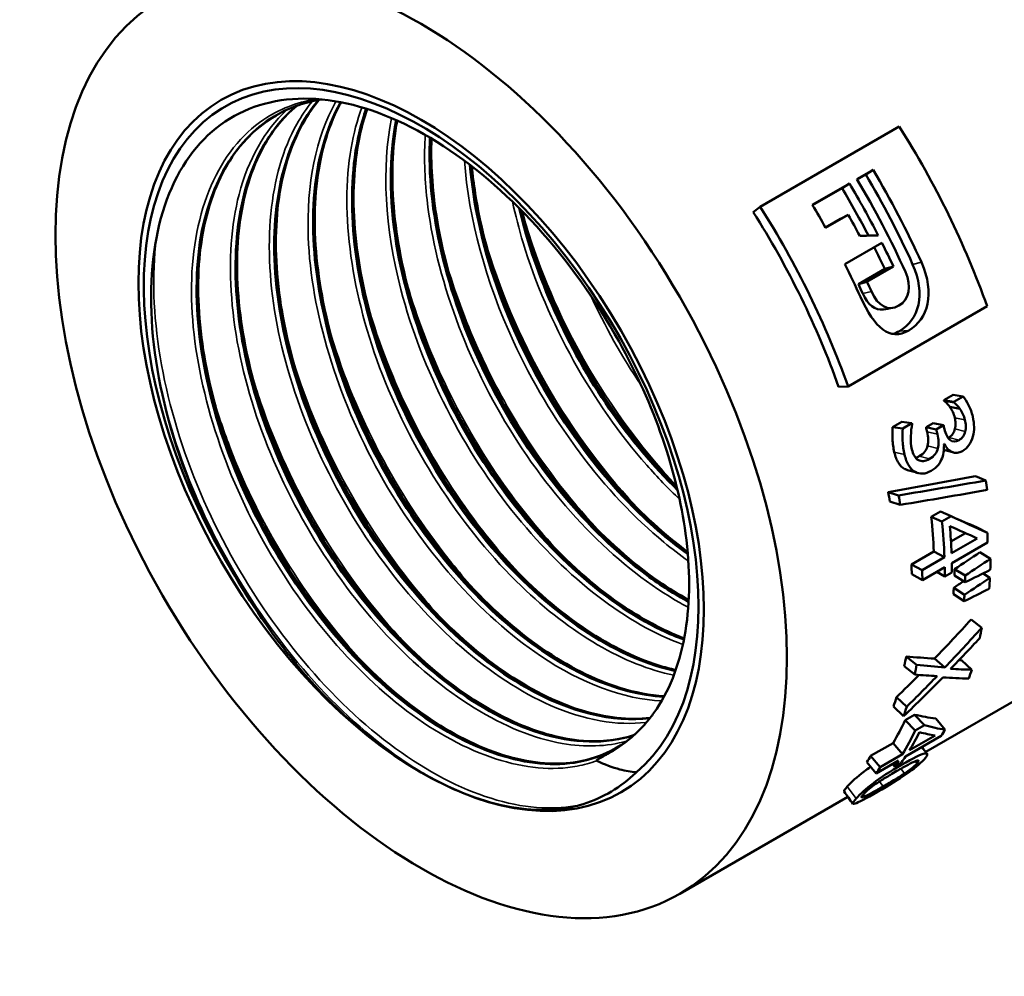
# Model space of a CAD drawing. Header units: millimetres. Extents: x -134 to 755, y -69 to 356.
# Tile 9 of 20: x 132 to 164, y 114 to 146. Entities that reach past the tile are written whole.
import ezdxf

# ---------------------------------------------------------------- set-up
doc = ezdxf.new("R2010")
doc.units = ezdxf.units.MM
doc.layers.add('Видимые тонкие (ГОСТ)', color=7, linetype='Continuous', lineweight=35)
doc.layers.add('Видимый контур (ГОСТ)', color=7, linetype='Continuous', lineweight=50)

msp = doc.modelspace()

# ---------------------------------------------------------------- linework, layer by layer
at = {"layer": 'Видимые тонкие (ГОСТ)'}
for p, q in [((161.4049, 137.551), (161.6939, 137.6193)), ((159.7546, 136.5835), (160.0438, 136.6515)), ((160.9691, 135.3449), (161.2772, 135.3671)), ((162.7976, 132.4797), (163.1356, 132.4045)), ((161.8855, 132.0061), (162.2232, 131.9322)), ((162.8054, 132.1084), (163.1456, 132.0235)), ((161.9009, 131.5488), (162.2412, 131.4629)), ((162.6019, 131.8294), (162.9429, 131.7403)), ((160.7982, 131.3405), (161.1361, 131.2656)), ((161.6226, 131.2046), (161.9639, 131.1139)), ((161.1425, 130.7819), (161.4846, 130.6874)), ((161.4863, 121.1171), (161.5433, 121.0395)), ((160.9972, 121.0561), (161.0415, 120.9998)), ((161.0185, 120.8717), (161.1335, 120.71)), ((159.2458, 120.2801), (159.5383, 119.8819)), ((160.3102, 120.4479), (160.4276, 120.2815)), ((159.7718, 120.0136), (159.8172, 119.9496))]:
    msp.add_line(p, q, dxfattribs=at)
for points, knots in [([(141.659, 143.0145), (141.0342, 142.9066), (140.4585, 142.6822), (139.9527, 142.3415), (138.4656, 141.34), (137.5982, 139.3392), (137.563, 136.8526), (137.5292, 134.4681), (138.258, 131.6603), (139.562, 129.0989), (140.8603, 126.5484), (142.717, 124.2642), (144.6765, 122.7853), (146.637, 121.3058), (148.683, 120.645), (150.3133, 120.9544), (150.5369, 120.9969), (150.7528, 121.0568), (150.9601, 121.134)], [69.6860571, 69.6860571, 69.6860571, 69.6860571, 69.9417482, 69.9417482, 69.9417482, 70.6933777, 70.6933777, 70.6933777, 71.4141234, 71.4141234, 71.4141234, 72.1317796, 72.1317796, 72.1317796, 72.8497884, 72.8497884, 72.8497884, 72.9482661, 72.9482661, 72.9482661, 72.9482661]), ([(141.5617, 142.9433), (141.3717, 142.7141), (141.199, 142.4622), (141.0453, 142.1886), (140.1244, 140.5492), (139.8925, 138.1443), (140.3937, 135.5442), (140.8947, 132.9454), (142.1231, 130.1739), (143.7727, 127.8873), (145.4215, 125.6019), (147.4764, 123.8204), (149.4335, 122.9628), (150.5521, 122.4726), (151.6332, 122.2865), (152.592, 122.4001)], [57.5550458, 57.5550458, 57.5550458, 57.5550458, 57.675056, 57.675056, 57.675056, 58.3941694, 58.3941694, 58.3941694, 59.112904, 59.112904, 59.112904, 59.8312786, 59.8312786, 59.8312786, 60.2418814, 60.2418814, 60.2418814, 60.2418814]), ([(142.3399, 142.9381), (141.6805, 141.7606), (141.3566, 140.2042), (141.4232, 138.4486), (141.5164, 135.9896), (142.3744, 133.1613), (143.7773, 130.6421), (145.1793, 128.1247), (147.1125, 125.9381), (149.0974, 124.6043), (150.4707, 123.6814), (151.8602, 123.1723), (153.1, 123.1124)], [51.3901598, 51.3901598, 51.3901598, 51.3901598, 51.9062117, 51.9062117, 51.9062117, 52.629048, 52.629048, 52.629048, 53.3513505, 53.3513505, 53.3513505, 53.8511138, 53.8511138, 53.8511138, 53.8511138]), ([(140.7087, 142.6533), (139.9803, 141.9742), (139.4379, 141.0244), (139.1362, 139.8648), (138.6075, 137.8333), (138.8214, 135.1753), (139.7146, 132.5241), (140.6068, 129.8761), (142.1682, 127.2576), (144.0122, 125.2911), (145.8541, 123.3267), (147.9614, 122.0295), (149.8171, 121.7038), (150.5799, 121.57), (151.2973, 121.6007), (151.9423, 121.7847)], [63.7531532, 63.7531532, 63.7531532, 63.7531532, 64.1643846, 64.1643846, 64.1643846, 64.8848324, 64.8848324, 64.8848324, 65.6044199, 65.6044199, 65.6044199, 66.3232234, 66.3232234, 66.3232234, 66.6187013, 66.6187013, 66.6187013, 66.6187013]), ([(143.1935, 142.7399), (143.0405, 142.3225), (142.9216, 141.8724), (142.8396, 141.3937), (142.4706, 139.2401), (142.851, 136.5257), (143.8778, 133.8938), (144.9043, 131.2626), (146.5678, 128.7363), (148.4582, 126.9131), (150.0953, 125.3341), (151.89, 124.294), (153.5082, 123.9601)], [45.2347939, 45.2347939, 45.2347939, 45.2347939, 45.3944701, 45.3944701, 45.3944701, 46.1128162, 46.1128162, 46.1128162, 46.8309902, 46.8309902, 46.8309902, 47.4529279, 47.4529279, 47.4529279, 47.4529279]), ([(144.174, 142.3875), (143.8477, 140.7458), (143.9523, 138.7614), (144.4851, 136.7156), (145.1722, 134.0773), (146.5652, 131.3594), (148.3173, 129.2088), (149.9853, 127.1613), (151.9646, 125.6448), (153.8102, 124.978)], [39.0827367, 39.0827367, 39.0827367, 39.0827367, 39.6409379, 39.6409379, 39.6409379, 40.3608311, 40.3608311, 40.3608311, 41.046206, 41.046206, 41.046206, 41.046206]), ([(145.2921, 141.8286), (145.2483, 141.1493), (145.2669, 140.4306), (145.3504, 139.6859), (145.6356, 137.1449), (146.6743, 134.3243), (148.2036, 131.8989), (149.7324, 129.4744), (151.7374, 127.4661), (153.7225, 126.3522), (153.8103, 126.303), (153.898, 126.2555), (153.9857, 126.2097)], [32.9400611, 32.9400611, 32.9400611, 32.9400611, 33.1516537, 33.1516537, 33.1516537, 33.8736543, 33.8736543, 33.8736543, 34.5954012, 34.5954012, 34.5954012, 34.6273308, 34.6273308, 34.6273308, 34.6273308]), ([(146.5867, 140.9814), (146.727, 139.0771), (147.2901, 136.9837), (148.2075, 134.9971), (149.4144, 132.3835), (151.223, 129.9778), (153.1817, 128.358), (153.4486, 128.1373), (153.718, 127.9314), (153.9884, 127.7409)], [26.8154527, 26.8154527, 26.8154527, 26.8154527, 27.3659208, 27.3659208, 27.3659208, 28.09013, 28.09013, 28.09013, 28.1888054, 28.1888054, 28.1888054, 28.1888054]), ([(148.1752, 139.6276), (148.2722, 139.1756), (148.3901, 138.7192), (148.5287, 138.2615), (149.3288, 135.6202), (150.8121, 132.9598), (152.6121, 130.9101), (152.9649, 130.5083), (153.3293, 130.1307), (153.7014, 129.7797)], [20.72853804, 20.72853804, 20.72853804, 20.72853804, 20.85294724, 20.85294724, 20.85294724, 21.57093774, 21.57093774, 21.57093774, 21.71167787, 21.71167787, 21.71167787, 21.71167787]), ([(148.5488, 139.1134), (148.973, 137.6329), (149.5855, 136.1371), (150.3551, 134.7239), (151.2613, 133.06), (152.3807, 131.5186), (153.6016, 130.2261)], [14.54289855, 14.54289855, 14.54289855, 14.54289855, 14.91053824, 14.91053824, 14.91053824, 15.34340332, 15.34340332, 15.34340332, 15.34340332]), ([(136.4228, 138.5321), (136.4055, 138.4113), (136.3903, 138.2891), (136.3772, 138.1653), (136.121, 135.7529), (136.6597, 132.8036), (137.8577, 129.9919), (139.0507, 127.1921), (140.8874, 124.5507), (142.9363, 122.6664), (144.9869, 120.7805), (147.2335, 119.6675), (149.1497, 119.5766), (149.5823, 119.556), (149.9984, 119.5857), (150.3924, 119.6653)], [70.554047, 70.554047, 70.554047, 70.554047, 70.5901676, 70.5901676, 70.5901676, 71.2944657, 71.2944657, 71.2944657, 71.9957831, 71.9957831, 71.9957831, 72.6976757, 72.6976757, 72.6976757, 72.8561524, 72.8561524, 72.8561524, 72.8561524]), ([(147.2643, 138.3722), (147.7285, 136.755), (148.4176, 135.1193), (149.288, 133.5931), (150.186, 132.0185), (151.2725, 130.5676), (152.4481, 129.3482)], [20.82608386, 20.82608386, 20.82608386, 20.82608386, 21.22768274, 21.22768274, 21.22768274, 21.64198416, 21.64198416, 21.64198416, 21.64198416]), ([(145.9796, 137.6311), (146.5312, 135.7149), (147.4001, 133.7726), (148.5042, 132.0165), (149.293, 130.7618), (150.1984, 129.607), (151.1638, 128.6076)], [27.10926917, 27.10926917, 27.10926917, 27.10926917, 27.58516388, 27.58516388, 27.58516388, 27.92516947, 27.92516947, 27.92516947, 27.92516947]), ([(144.6933, 136.8898), (145.3322, 134.6731), (146.4013, 132.4219), (147.7559, 130.4623), (148.4086, 129.5181), (149.1255, 128.6445), (149.8791, 127.8658)], [33.39245447, 33.39245447, 33.39245447, 33.39245447, 33.94306079, 33.94306079, 33.94306079, 34.20835478, 34.20835478, 34.20835478, 34.20835478]), ([(143.4079, 136.1483), (144.1102, 133.7095), (145.3393, 131.2303), (146.8869, 129.1407), (147.4237, 128.4159), (147.9975, 127.7397), (148.5945, 127.1235)], [39.67563978, 39.67563978, 39.67563978, 39.67563978, 40.28142184, 40.28142184, 40.28142184, 40.49154009, 40.49154009, 40.49154009, 40.49154009]), ([(142.123, 135.4068), (142.8693, 132.8111), (144.2178, 130.1712), (145.9048, 128.0012), (146.3528, 127.425), (146.8237, 126.8831), (147.31, 126.3812)], [45.95882509, 45.95882509, 45.95882509, 45.95882509, 46.6035467, 46.6035467, 46.6035467, 46.77472539, 46.77472539, 46.77472539, 46.77472539]), ([(140.8385, 134.6652), (140.865, 134.5724), (140.8923, 134.4796), (140.9204, 134.3868), (141.7804, 131.5406), (143.3658, 128.6697), (145.2978, 126.4334), (145.5356, 126.1581), (145.7784, 125.8926), (146.0253, 125.6378)], [52.2420104, 52.2420104, 52.2420104, 52.2420104, 52.26504367, 52.26504367, 52.26504367, 52.97100115, 52.97100115, 52.97100115, 53.0579107, 53.0579107, 53.0579107, 53.0579107]), ([(139.5551, 133.9235), (139.6435, 133.6133), (139.7404, 133.3024), (139.8459, 132.9915), (140.8067, 130.1596), (142.4655, 127.3583), (144.4305, 125.2244), (144.5332, 125.1129), (144.6368, 125.0032), (144.741, 124.8954)], [58.5251957, 58.5251957, 58.5251957, 58.5251957, 58.60226339, 58.60226339, 58.60226339, 59.30439161, 59.30439161, 59.30439161, 59.34109601, 59.34109601, 59.34109601, 59.34109601]), ([(138.2723, 133.1817), (138.4285, 132.6325), (138.6113, 132.0812), (138.8198, 131.5324), (139.8584, 128.7998), (141.5286, 126.1528), (143.4569, 124.1538)], [64.80838101, 64.80838101, 64.80838101, 64.80838101, 64.94483042, 64.94483042, 64.94483042, 65.62428131, 65.62428131, 65.62428131, 65.62428131]), ([(136.6575, 133.0054), (136.9731, 131.7452), (137.4282, 130.4642), (138.0084, 129.222), (139.3124, 126.4299), (141.2375, 123.856), (143.3313, 122.0842), (144.1638, 121.3797), (145.0207, 120.7992), (145.8684, 120.3645)], [71.0403136, 71.0403136, 71.0403136, 71.0403136, 71.3524583, 71.3524583, 71.3524583, 72.0541059, 72.0541059, 72.0541059, 72.333073, 72.333073, 72.333073, 72.333073])]:
    msp.add_open_spline(points, degree=3, knots=knots, dxfattribs=at)
msp.add_open_spline([(150.7514, 136.5443), (151.2268, 135.5039), (151.7929, 134.4919), (152.4307, 133.5508)], degree=3, dxfattribs=at)
at = {"layer": 'Видимый контур (ГОСТ)'}
for p, q in [((156.3658, 139.4561), (160.962, 142.1097)), ((159.5634, 140.3703), (160.0964, 140.678)), ((159.8528, 140.5228), (160.0964, 140.678)), ((159.8528, 140.5228), (159.5698, 140.3594)), ((158.0887, 139.5189), (159.314, 140.2263)), ((159.0704, 140.0711), (158.0952, 139.5081)), ((159.0704, 140.0711), (159.314, 140.2263)), ((156.1342, 139.2813), (156.3658, 139.4561)), ((158.5216, 138.7698), (159.0198, 139.0574)), ((159.2759, 139.191), (158.5276, 138.759)), ((159.0198, 139.0574), (159.2759, 139.191)), ((159.1643, 137.5566), (160.3896, 138.264)), ((159.6113, 136.8966), (160.4844, 137.4007)), ((160.7693, 137.4778), (159.8962, 136.9737)), ((160.4844, 137.4007), (160.7693, 137.4778)), ((159.6113, 136.8966), (159.8962, 136.9737)), ((163.8689, 136.1637), (159.2727, 133.51)), ((158.9585, 133.5042), (159.2727, 133.51)), ((162.439, 133.0603), (162.7446, 133.2368)), ((162.7446, 133.2368), (163.0776, 133.1817)), ((162.772, 133.0053), (163.0776, 133.1817)), ((161.838, 121.4259), (181.9888, 133.06)), ((162.439, 133.0603), (162.772, 133.0053)), ((162.4449, 133.038), (162.778, 132.9822)), ((162.6349, 132.8348), (162.9701, 132.7711)), ((160.7439, 132.1694), (161.0496, 132.3459)), ((160.7439, 132.1694), (161.0763, 132.1166)), ((161.0496, 132.3459), (161.382, 132.2931)), ((161.0763, 132.1166), (161.382, 132.2931)), ((161.8487, 132.162), (162.088, 132.3001)), ((162.088, 132.3001), (162.4245, 132.2308)), ((162.1853, 132.0927), (162.4245, 132.2308)), ((161.8487, 132.162), (162.1853, 132.0927)), ((162.4616, 131.6158), (162.4407, 131.6037)), ((163.479, 130.541), (163.8281, 130.4041)), ((160.598, 130.016), (160.9424, 129.9096)), ((160.651, 129.7098), (160.9969, 129.5945)), ((162.0232, 129.1959), (162.3271, 129.3714)), ((162.3271, 129.3714), (162.6778, 129.2206)), ((162.0232, 129.1959), (162.3739, 129.0451)), ((162.3739, 129.0451), (162.6778, 129.2206)), ((162.6726, 128.3801), (163.1563, 128.6593)), ((163.5218, 128.8556), (163.8749, 128.6709)), ((163.5337, 128.4892), (162.6919, 128.0031)), ((163.8848, 128.3499), (162.7024, 127.6673)), ((161.3659, 127.6257), (162.1065, 128.0532)), ((162.1065, 128.0532), (162.4596, 127.869)), ((163.6298, 128.0271), (163.9833, 127.8166)), ((161.3659, 127.6257), (161.7191, 127.4415)), ((161.7191, 127.4415), (162.4596, 127.869)), ((161.3761, 127.2993), (161.7295, 127.1056)), ((162.4701, 127.5331), (161.7295, 127.1056)), ((162.2048, 127.38), (162.474, 127.2258)), ((162.7063, 127.3599), (162.474, 127.2258)), ((162.7903, 127.4711), (163.1438, 127.2585)), ((163.7349, 127.3289), (163.9619, 127.1818)), ((162.7848, 127.2545), (163.1382, 127.0356)), ((162.7527, 126.6451), (163.105, 126.4083)), ((162.7667, 126.8562), (163.1195, 126.6256)), ((163.3405, 125.8056), (163.6883, 125.5318)), ((161.1889, 124.583), (161.5369, 124.3098)), ((162.1277, 124.5117), (162.4715, 124.2182)), ((163.021, 124.4576), (163.3595, 124.1443)), ((161.1303, 124.2663), (161.4766, 123.9839)), ((160.8713, 123.2313), (161.21, 122.9186)), ((160.7728, 122.9265), (161.1086, 122.6049)), ((161.1633, 122.4803), (161.4672, 122.6558)), ((161.1633, 122.4803), (161.4888, 122.1332)), ((161.4672, 122.6558), (161.7927, 122.3086)), ((162.1671, 122.5276), (162.4806, 122.158)), ((161.4888, 122.1332), (161.7927, 122.3086)), ((162.3517, 121.9542), (161.1693, 121.2715)), ((162.1458, 121.9709), (161.304, 121.4848)), ((160.0174, 121.2926), (160.758, 121.7201)), ((160.758, 121.7201), (161.0717, 121.3507)), ((160.0174, 121.2926), (160.3311, 120.9232)), ((160.937, 121.1374), (160.1964, 120.7099)), ((160.3311, 120.9232), (161.0717, 121.3507)), ((159.8866, 121.0853), (160.1964, 120.7099)), ((160.7435, 121.0258), (160.8073, 120.9464)), ((161.0396, 121.0805), (160.8073, 120.9464)), ((153.7045, 116.73), (159.2649, 119.9403))]:
    msp.add_line(p, q, dxfattribs=at)
for major_axis in [(-8.55, 14.809), (-6.61, 11.4489), (-6.61, 11.4489)]:
    msp.add_ellipse((145.1545, 131.5391), major_axis=major_axis, ratio=0.5773503, dxfattribs=at)
for centre, major_axis, start_param, end_param in [((145.1545, 131.5391), (-6.4839, 11.2304), 3.2445502, 7.9039079), ((152.8096, 135.9587), (8.8, -15.242), 1.2618031, 1.64192), ((151.521, 135.2147), (8.8, -15.242), 1.3992719, 1.5960062), ((150.988, 134.907), (-8.8, 15.242), 4.5401121, 4.7375989), ((151.521, 135.2147), (-8.55, 14.809), 4.5408646, 4.7375989), ((150.7386, 134.763), (-8.55, 14.809), 4.6323417, 4.7375989), ((150.7386, 134.763), (8.8, -15.242), 1.4842274, 1.5960062), ((148.2134, 133.3051), (-8.8, 15.242), 4.4033957, 4.7835127), ((149.5134, 134.0556), (-8.8, 15.242), 4.6877338, 4.7375989), ((148.2134, 133.3051), (-8.55, 14.809), 4.4033957, 4.7835127), ((150.2616, 134.4876), (-8.8, 15.242), 4.6425581, 4.6877338), ((150.7386, 134.763), (-8.55, 14.809), 4.5604244, 4.6073089), ((150.7386, 134.763), (8.8, -15.242), 1.4188317, 1.468712), ((149.5134, 134.0556), (-8.8, 15.242), 4.541916, 4.6103047), ((149.8655, 134.2589), (-8.55, 14.809), 4.5401121, 4.5604244), ((149.8655, 134.2589), (8.8, -15.242), 1.3985194, 1.4188317), ((151.0507, 134.9432), (-8.55, 14.809), 4.2682802, 4.2697247), ((151.0507, 134.9432), (-8.8, 15.242), 4.2682802, 4.2697247), ((149.6814, 134.1526), (8.8, -15.242), 1.1313098, 1.1330432), ((150.5774, 134.6699), (8.8, -15.242), 1.0886984, 1.0966429), ((150.3381, 134.5318), (-8.55, 14.809), 4.2281244, 4.2382356), ((150.3381, 134.5318), (-8.8, 15.242), 4.2281244, 4.2382356), ((151.5398, 135.2256), (8.8, -15.242), 0.9237418, 0.944253), ((148.8204, 133.6555), (-8.55, 14.809), 4.1351016, 4.1553239), ((148.8204, 133.6555), (-8.8, 15.242), 4.1351016, 4.1553239), ((150.029, 134.3533), (-8.55, 14.809), 3.9752005, 4.0539233), ((150.029, 134.3533), (-8.8, 15.242), 3.9752005, 4.0539233), ((150.2613, 134.4874), (-8.8, 15.242), 3.9752005, 4.0351454), ((151.4437, 135.1701), (8.8, -15.242), 0.810641, 0.8325967), ((149.2884, 133.9258), (-8.55, 14.809), 3.9522337, 3.9752005), ((150.2613, 134.4874), (8.8, -15.242), 0.7894076, 0.810641), ((151.5398, 135.2256), (8.8, -15.242), 0.7436184, 0.769763), ((149.2884, 133.9258), (-8.8, 15.242), 3.9522337, 3.9752005), ((150.029, 134.3533), (-8.8, 15.242), 3.9310002, 3.9522337), ((150.7014, 134.7415), (-8.55, 14.809), 3.8904111, 3.9061556), ((150.7014, 134.7415), (-8.8, 15.242), 3.8904111, 3.9061556), ((151.5398, 135.2256), (8.8, -15.242), 0.6985514, 0.724696), ((150.7014, 134.7415), (-8.55, 14.809), 3.8453441, 3.8610887), ((150.7014, 134.7415), (-8.8, 15.242), 3.8453441, 3.8610887), ((151.4437, 135.1701), (8.8, -15.242), 0.5785173, 0.605673), ((149.2884, 133.9258), (-8.55, 14.809), 3.7234322, 3.748999), ((149.2884, 133.9258), (-8.8, 15.242), 3.7234322, 3.748999), ((151.4437, 135.1701), (8.8, -15.242), 0.4671499, 0.4927167), ((149.2884, 133.9258), (-8.55, 14.809), 3.6087426, 3.6358983), ((145.6007, 131.7967), (5.9374, -10.2839), 0.2201602, 0.2789074), ((149.2884, 133.9258), (-8.8, 15.242), 3.6087426, 3.6358983), ((150.029, 134.3533), (8.55, -14.809), 0.3060933, 0.384816), ((150.029, 134.3533), (8.8, -15.242), 0.3060933, 0.384816), ((151.4437, 135.1701), (8.8, -15.242), 0.2831265, 0.3050822), ((150.2613, 134.4874), (8.8, -15.242), 0.3060933, 0.3660381), ((149.2884, 133.9258), (8.55, -14.809), 0.2831265, 0.3060933), ((150.029, 134.3533), (8.8, -15.242), 0.261893, 0.2831265), ((150.2613, 134.4874), (8.8, -15.242), 0.261893, 0.2831265), ((149.2884, 133.9258), (8.8, -15.242), 0.2831265, 0.3060933)]:
    msp.add_ellipse(centre, major_axis=major_axis, ratio=0.5773503, start_param=start_param, end_param=end_param, dxfattribs=at)
for points, knots in [([(153.8981, 128.6475), (153.7617, 129.6672), (153.5038, 130.7303), (152.7601, 132.8807), (152.2769, 133.9562), (150.9293, 136.3772), (150.0045, 137.6697), (147.941, 139.9377), (146.8205, 140.8886), (144.5259, 142.3156), (143.3736, 142.7741), (141.1867, 143.1279), (140.1742, 143.0153), (138.423, 142.2221), (137.7036, 141.5448), (136.6558, 139.7032), (136.3407, 138.553), (136.1619, 135.9216), (136.3034, 134.4634), (137.0305, 131.4245), (137.6124, 129.8725), (138.574, 127.9937), (138.783, 127.6131), (139.0023, 127.2398)], [-5.1390074, -5.1390074, -5.1390074, -5.1390074, -4.784116, -4.784116, -4.4269626, -4.4269626, -3.9507662, -3.9507662, -3.4706462, -3.4706462, -2.9866032, -2.9866032, -2.4986379, -2.4986379, -2.006751, -2.006751, -1.5109431, -1.5109431, -1.0112148, -1.0112148, -0.5075669, -0.5075669, -0.3771141, -0.3771141, -0.3771141, -0.3771141]), ([(141.7605, 142.9851), (141.7374, 142.9579), (141.7146, 142.9303), (141.6921, 142.9024), (140.5728, 141.5174), (140.0999, 139.3043), (140.3752, 136.7896), (140.6505, 134.2762), (141.6704, 131.4834), (143.1777, 129.0766), (144.6842, 126.671), (146.664, 124.6718), (148.6291, 123.5529), (150.0715, 122.7316), (151.4965, 122.3897), (152.7156, 122.5463)], [57.5457726, 57.5457726, 57.5457726, 57.5457726, 57.5602906, 57.5602906, 57.5602906, 58.2810217, 58.2810217, 58.2810217, 59.0013612, 59.0013612, 59.0013612, 59.7213281, 59.7213281, 59.7213281, 60.2497792, 60.2497792, 60.2497792, 60.2497792]), ([(152.7213, 122.5495), (151.2993, 122.369), (149.5943, 122.8787), (147.9148, 124.0115), (145.9533, 125.3345), (144.044, 127.4962), (142.6573, 129.984), (141.2707, 132.4716), (140.4192, 135.2639), (140.3189, 137.6972), (140.2287, 139.8851), (140.7469, 141.7658), (141.7684, 142.9857)], [-53.9655377, -53.9655377, -53.9655377, -53.9655377, -53.349448, -53.349448, -53.349448, -52.6299345, -52.6299345, -52.6299345, -51.910505, -51.910505, -51.910505, -51.2635938, -51.2635938, -51.2635938, -51.2635938]), ([(141.7765, 142.9879), (141.5431, 142.7082), (141.3353, 142.3936), (140.7732, 141.304), (140.5174, 140.3974), (140.3071, 138.4157), (140.3447, 137.3195), (140.6977, 135.0659), (141.0168, 133.8807), (141.8923, 131.5648), (142.4601, 130.4052), (143.769, 128.256), (144.5265, 127.2398), (146.1309, 125.4764), (146.9978, 124.7073), (148.7256, 123.5087), (149.608, 123.0638), (151.2496, 122.5521), (152.0303, 122.4687), (152.7275, 122.555)], [0.216991, 0.216991, 0.216991, 0.216991, 0.3956525, 0.3956525, 0.7805345, 0.7805345, 1.1587599, 1.1587599, 1.5362234, 1.5362234, 1.9145101, 1.9145101, 2.2932752, 2.2932752, 2.6719059, 2.6719059, 3.0497929, 3.0497929, 3.4169349, 3.4169349, 3.4169349, 3.4169349]), ([(141.8737, 143.0036), (141.6383, 142.9682), (141.4107, 142.916), (140.9708, 142.7774), (140.7575, 142.6906), (140.5536, 142.5873)], [3.42274172, 3.42274172, 3.42274172, 3.42274172, 3.53889382, 3.53889382, 3.65671919, 3.65671919, 3.65671919, 3.65671919]), ([(142.5057, 142.9108), (142.4838, 142.8708), (142.4623, 142.8304), (142.0574, 142.0454), (141.8015, 141.1389), (141.5912, 139.1572), (141.6289, 138.0609), (141.9819, 135.8073), (142.301, 134.6221), (143.1765, 132.3062), (143.7443, 131.1467), (145.0531, 128.9975), (145.8107, 127.9812), (147.4151, 126.2179), (148.282, 125.4487), (150.0098, 124.2501), (150.8922, 123.8052), (152.2299, 123.3882), (152.7241, 123.2966), (153.1937, 123.2709)], [0.3745412, 0.3745412, 0.3745412, 0.3745412, 0.3956525, 0.3956525, 0.7805345, 0.7805345, 1.1587599, 1.1587599, 1.5362234, 1.5362234, 1.9145101, 1.9145101, 2.2932752, 2.2932752, 2.6719059, 2.6719059, 3.0497929, 3.0497929, 3.2790481, 3.2790481, 3.2790481, 3.2790481]), ([(140.5539, 142.5869), (139.1278, 141.8597), (138.1555, 140.3194), (137.8429, 138.281), (137.5082, 136.0981), (137.9327, 133.363), (139.0011, 130.7345), (140.0638, 128.1201), (141.7534, 125.634), (143.6508, 123.8687), (145.5557, 122.0964), (147.6528, 121.0662), (149.4209, 121.0214), (150.2965, 120.9992), (151.0899, 121.2148), (151.7536, 121.6462)], [69.8678584, 69.8678584, 69.8678584, 69.8678584, 70.5446881, 70.5446881, 70.5446881, 71.2694491, 71.2694491, 71.2694491, 71.9903147, 71.9903147, 71.9903147, 72.7140281, 72.7140281, 72.7140281, 73.0724394, 73.0724394, 73.0724394, 73.0724394]), ([(152.1884, 121.9823), (151.0552, 121.6112), (149.6764, 121.7387), (148.2357, 122.3741), (146.288, 123.2332), (144.2445, 125.0135), (142.6089, 127.2933), (140.9735, 129.5728), (139.7605, 132.332), (139.2738, 134.9136), (138.7871, 137.495), (139.0311, 139.8765), (139.9589, 141.4921), (140.2529, 142.0041), (140.6149, 142.4378), (141.0329, 142.787)], [-60.3618893, -60.3618893, -60.3618893, -60.3618893, -59.8290477, -59.8290477, -59.8290477, -59.1087244, -59.1087244, -59.1087244, -58.3884958, -58.3884958, -58.3884958, -57.6683607, -57.6683607, -57.6683607, -57.4401223, -57.4401223, -57.4401223, -57.4401223]), ([(141.0276, 142.7831), (140.4249, 142.2782), (139.9376, 141.5987), (139.5983, 140.7691), (138.854, 138.9497), (138.8268, 136.424), (139.5114, 133.7964), (140.1952, 131.1722), (141.5824, 128.4692), (143.3264, 126.3332), (145.0683, 124.1997), (147.1504, 122.6503), (149.0591, 122.0514), (150.1979, 121.6941), (151.269, 121.6768), (152.1818, 121.9801)], [63.722319, 63.722319, 63.722319, 63.722319, 64.0517051, 64.0517051, 64.0517051, 64.7740841, 64.7740841, 64.7740841, 65.4955539, 65.4955539, 65.4955539, 66.2161916, 66.2161916, 66.2161916, 66.6461361, 66.6461361, 66.6461361, 66.6461361]), ([(141.0334, 142.7937), (140.5724, 142.4025), (140.1791, 141.9002), (139.489, 140.5626), (139.2332, 139.656), (139.0229, 137.6743), (139.0605, 136.578), (139.4136, 134.3245), (139.7326, 133.1393), (140.6081, 130.8233), (141.1759, 129.6638), (142.4848, 127.5146), (143.2423, 126.4984), (144.8468, 124.735), (145.7136, 123.9658), (147.4414, 122.7672), (148.3238, 122.3223), (149.9875, 121.8037), (150.7889, 121.7229), (151.7401, 121.8541), (151.9714, 121.9074), (152.1927, 121.9801)], [0.088729, 0.088729, 0.088729, 0.088729, 0.3956525, 0.3956525, 0.7805345, 0.7805345, 1.1587599, 1.1587599, 1.5362234, 1.5362234, 1.9145101, 1.9145101, 2.2932752, 2.2932752, 2.6719059, 2.6719059, 3.0497929, 3.0497929, 3.4269866, 3.4269866, 3.554091, 3.554091, 3.554091, 3.554091]), ([(153.1857, 123.2561), (153.1669, 123.257), (153.148, 123.2579), (153.1292, 123.259), (151.2956, 123.3619), (149.1311, 124.504), (147.1998, 126.4017), (145.2987, 128.2698), (143.6418, 130.8518), (142.6516, 133.5159), (141.6685, 136.1607), (141.3514, 138.8626), (141.7898, 140.9689), (141.9404, 141.6927), (142.1798, 142.3439), (142.4966, 142.9081)], [-47.5677272, -47.5677272, -47.5677272, -47.5677272, -47.5600782, -47.5600782, -47.5600782, -46.8173674, -46.8173674, -46.8173674, -46.0862615, -46.0862615, -46.0862615, -45.3604635, -45.3604635, -45.3604635, -45.1110876, -45.1110876, -45.1110876, -45.1110876]), ([(142.4905, 142.9088), (142.0027, 142.0361), (141.6982, 140.957), (141.6092, 139.7359), (141.4418, 137.4379), (142.0388, 134.6575), (143.2429, 132.0644), (144.4461, 129.4734), (146.2443, 127.0923), (148.1885, 125.4928), (149.8679, 124.1112), (151.643, 123.3232), (153.1814, 123.2505)], [51.393046, 51.393046, 51.393046, 51.393046, 51.778024, 51.778024, 51.778024, 52.5025867, 52.5025867, 52.5025867, 53.2266013, 53.2266013, 53.2266013, 53.8520019, 53.8520019, 53.8520019, 53.8520019]), ([(143.3383, 142.6979), (143.31, 142.6185), (143.2829, 142.5378), (143.2571, 142.4559), (142.647, 140.5171), (142.7643, 137.9254), (143.5691, 135.2969), (144.3736, 132.6691), (145.8579, 130.0273), (147.6533, 127.9994), (149.4483, 125.972), (151.5384, 124.5758), (153.4096, 124.1392), (153.4608, 124.1273), (153.5118, 124.1161), (153.5626, 124.1056)], [45.2404701, 45.2404701, 45.2404701, 45.2404701, 45.2708688, 45.2708688, 45.2708688, 45.9907033, 45.9907033, 45.9907033, 46.710362, 46.710362, 46.710362, 47.4298498, 47.4298498, 47.4298498, 47.4495281, 47.4495281, 47.4495281, 47.4495281]), ([(153.5645, 124.1177), (153.1685, 124.199), (152.762, 124.3224), (152.3493, 124.4883), (150.4023, 125.2712), (148.3342, 126.9945), (146.6593, 129.2467), (144.985, 131.498), (143.719, 134.258), (143.1805, 136.8636), (142.7296, 139.0455), (142.7925, 141.103), (143.3485, 142.6942)], [-41.1651964, -41.1651964, -41.1651964, -41.1651964, -41.0117585, -41.0117585, -41.0117585, -40.2879409, -40.2879409, -40.2879409, -39.5643862, -39.5643862, -39.5643862, -38.9585114, -38.9585114, -38.9585114, -38.9585114]), ([(143.3688, 142.6884), (143.1801, 142.1375), (143.0484, 141.5287), (142.8754, 139.8986), (142.9131, 138.8023), (143.2661, 136.5487), (143.5852, 135.3636), (144.4607, 133.0476), (145.0285, 131.8881), (146.3373, 129.7389), (147.0949, 128.7226), (148.6993, 126.9593), (149.5661, 126.1901), (151.2939, 124.9915), (152.1764, 124.5466), (153.1991, 124.2278), (153.3876, 124.1779), (153.5738, 124.1373)], [0.5310461, 0.5310461, 0.5310461, 0.5310461, 0.7805345, 0.7805345, 1.1587599, 1.1587599, 1.5362234, 1.5362234, 1.9145101, 1.9145101, 2.2932752, 2.2932752, 2.6719059, 2.6719059, 3.0497929, 3.0497929, 3.1360632, 3.1360632, 3.1360632, 3.1360632]), ([(151.5856, 121.5489), (150.74, 121.0661), (149.7052, 120.9111), (148.5719, 121.1205), (146.7199, 121.4626), (144.6214, 122.7746), (142.7946, 124.7469), (140.9681, 126.7189), (139.4296, 129.3338), (138.5621, 131.9678), (137.6947, 134.6014), (137.5062, 137.2311), (138.0538, 139.2297), (138.46, 140.7122), (139.2688, 141.8379), (140.3592, 142.4767)], [-66.7577967, -66.7577967, -66.7577967, -66.7577967, -66.3164154, -66.3164154, -66.3164154, -65.5951861, -65.5951861, -65.5951861, -64.8740623, -64.8740623, -64.8740623, -64.1530428, -64.1530428, -64.1530428, -63.6182287, -63.6182287, -63.6182287, -63.6182287]), ([(140.1655, 142.3632), (139.5229, 141.9439), (138.9834, 141.3304), (138.2049, 139.8212), (137.949, 138.9146), (137.7387, 136.9329), (137.7764, 135.8366), (138.1294, 133.583), (138.4485, 132.3979), (139.324, 130.0819), (139.8918, 128.9224), (141.2006, 126.7732), (141.9582, 125.757), (143.5626, 123.9936), (144.4294, 123.2244), (146.1572, 122.0258), (147.0397, 121.5809), (148.7034, 121.0623), (149.5047, 120.9814), (150.6472, 121.1391), (151.0509, 121.2638), (151.4181, 121.4498)], [0, 0, 0, 0, 0.3956525, 0.3956525, 0.7805345, 0.7805345, 1.1587599, 1.1587599, 1.5362234, 1.5362234, 1.9145101, 1.9145101, 2.2932752, 2.2932752, 2.6719059, 2.6719059, 3.0497929, 3.0497929, 3.4269866, 3.4269866, 3.6554937, 3.6554937, 3.6554937, 3.6554937]), ([(144.3274, 142.3194), (144.0943, 141.1042), (144.0928, 139.7069), (144.3349, 138.2329), (144.7567, 135.6654), (145.9137, 132.8876), (147.515, 130.5631), (149.1157, 128.2393), (151.1458, 126.3887), (153.1037, 125.451), (153.3518, 125.3321), (153.5986, 125.2281), (153.8429, 125.1388)], [39.0911394, 39.0911394, 39.0911394, 39.0911394, 39.5052993, 39.5052993, 39.5052993, 40.2267103, 40.2267103, 40.2267103, 40.9479074, 40.9479074, 40.9479074, 41.0393251, 41.0393251, 41.0393251, 41.0393251]), ([(153.8441, 125.154), (153.176, 125.3994), (152.4911, 125.7519), (151.81, 126.2071), (149.8421, 127.5222), (147.9229, 129.6836), (146.5278, 132.1762), (145.133, 134.668), (144.2747, 137.469), (144.1719, 139.9101), (144.1358, 140.7656), (144.1927, 141.5742), (144.3363, 142.315)], [-34.7549034, -34.7549034, -34.7549034, -34.7549034, -34.5051078, -34.5051078, -34.5051078, -33.7834782, -33.7834782, -33.7834782, -33.0620672, -33.0620672, -33.0620672, -32.8092407, -32.8092407, -32.8092407, -32.8092407]), ([(144.3622, 142.3054), (144.3215, 142.0833), (144.2886, 141.8553), (144.1596, 140.64), (144.1973, 139.5437), (144.5503, 137.2901), (144.8694, 136.105), (145.7449, 133.789), (146.3127, 132.6295), (147.6215, 130.4803), (148.379, 129.4641), (149.9835, 127.7007), (150.8503, 126.9315), (152.4271, 125.8377), (153.1524, 125.4484), (153.852, 125.1816)], [0.6907805, 0.6907805, 0.6907805, 0.6907805, 0.7805345, 0.7805345, 1.1587599, 1.1587599, 1.5362234, 1.5362234, 1.9145101, 1.9145101, 2.2932752, 2.2932752, 2.6719059, 2.6719059, 2.9836802, 2.9836802, 2.9836802, 2.9836802]), ([(153.9976, 126.4103), (153.1407, 126.87), (152.2759, 127.4903), (151.4461, 128.2519), (149.5463, 129.9954), (147.8464, 132.4641), (146.7669, 135.0712), (145.8248, 137.3465), (145.3627, 139.7103), (145.4604, 141.7316)], [-28.3323214, -28.3323214, -28.3323214, -28.3323214, -28.0179087, -28.0179087, -28.0179087, -27.2980742, -27.2980742, -27.2980742, -26.6698266, -26.6698266, -26.6698266, -26.6698266]), ([(145.4483, 141.7384), (145.4399, 141.5804), (145.435, 141.4202), (145.4336, 141.2581), (145.4129, 138.8749), (146.1549, 136.0741), (147.4677, 133.5288), (148.78, 130.9843), (150.6504, 128.7173), (152.6134, 127.2709), (153.0726, 126.9325), (153.5359, 126.6397), (153.9967, 126.3944)], [32.9515975, 32.9515975, 32.9515975, 32.9515975, 33.0008366, 33.0008366, 33.0008366, 33.7243913, 33.7243913, 33.7243913, 34.4476882, 34.4476882, 34.4476882, 34.6168879, 34.6168879, 34.6168879, 34.6168879]), ([(145.5001, 141.7076), (145.4667, 140.9032), (145.5198, 140.0399), (145.8344, 138.0316), (146.1535, 136.8464), (147.029, 134.5304), (147.5968, 133.3709), (148.9057, 131.2217), (149.6632, 130.2055), (151.2676, 128.4421), (152.1345, 127.6729), (153.3315, 126.8426), (153.6666, 126.6349), (154.0006, 126.4518)], [0.8627676, 0.8627676, 0.8627676, 0.8627676, 1.1587599, 1.1587599, 1.5362234, 1.5362234, 1.9145101, 1.9145101, 2.2932752, 2.2932752, 2.6719059, 2.6719059, 2.8173722, 2.8173722, 2.8173722, 2.8173722]), ([(146.7683, 140.8452), (146.8756, 139.5645), (147.1698, 138.2037), (147.6416, 136.8488), (148.5643, 134.1993), (150.1568, 131.5967), (152.0184, 129.6692), (152.6479, 129.0175), (153.3061, 128.4449), (153.9727, 127.9629)], [26.83137, 26.83137, 26.83137, 26.83137, 27.202516, 27.202516, 27.202516, 27.928314, 27.928314, 27.928314, 28.1737244, 28.1737244, 28.1737244, 28.1737244]), ([(153.972, 127.9805), (152.9451, 128.7282), (151.9381, 129.6894), (151.0253, 130.8109), (149.2762, 132.9599), (147.8888, 135.6788), (147.2127, 138.3129), (146.9922, 139.1722), (146.848, 140.0199), (146.7802, 140.835)], [-21.8888975, -21.8888975, -21.8888975, -21.8888975, -21.5107535, -21.5107535, -21.5107535, -20.7861908, -20.7861908, -20.7861908, -20.5498497, -20.5498497, -20.5498497, -20.5498497]), ([(146.8304, 140.7953), (146.8577, 140.4997), (146.895, 140.2003), (147.1186, 138.773), (147.4377, 137.5878), (148.3132, 135.2719), (148.881, 134.1123), (150.1898, 131.9631), (150.9474, 130.9469), (152.4535, 129.2916), (153.2071, 128.6046), (153.9654, 128.0426)], [1.0576036, 1.0576036, 1.0576036, 1.0576036, 1.1587599, 1.1587599, 1.5362234, 1.5362234, 1.9145101, 1.9145101, 2.2932752, 2.2932752, 2.6254925, 2.6254925, 2.6254925, 2.6254925]), ([(148.3973, 139.409), (148.93, 137.1449), (149.986, 134.7901), (151.3749, 132.7765), (152.0627, 131.7795), (152.8294, 130.8699), (153.6355, 130.0823)], [20.75299195, 20.75299195, 20.75299195, 20.75299195, 21.37827249, 21.37827249, 21.37827249, 21.68788161, 21.68788161, 21.68788161, 21.68788161]), ([(153.6302, 130.1064), (152.604, 131.1145), (151.642, 132.3205), (150.8241, 133.6457), (149.7141, 135.4442), (148.8772, 137.4506), (148.4171, 139.391)], [-15.40242791, -15.40242791, -15.40242791, -15.40242791, -15.00775581, -15.00775581, -15.00775581, -14.47209126, -14.47209126, -14.47209126, -14.47209126]), ([(148.4943, 139.3098), (148.6678, 138.6002), (148.8913, 137.881), (149.5974, 136.0133), (150.1652, 134.8538), (151.474, 132.7046), (152.2316, 131.6883), (153.2201, 130.6019), (153.4097, 130.4034), (153.6019, 130.2116)], [1.3050274, 1.3050274, 1.3050274, 1.3050274, 1.5362234, 1.5362234, 1.9145101, 1.9145101, 2.2932752, 2.2932752, 2.3811396, 2.3811396, 2.3811396, 2.3811396]), ([(163.0776, 133.1817), (163.1331, 133.1183), (163.1928, 133.0235), (163.2552, 132.8976), (163.3176, 132.7718), (163.3631, 132.6455), (163.3922, 132.5189)], [0, 0, 0, 0, 1, 1, 1, 2, 2, 2, 2]), ([(162.6349, 132.8348), (162.6003, 132.8829), (162.5668, 132.9229), (162.5346, 132.9548), (162.5024, 132.9867), (162.4724, 133.0144), (162.4449, 133.038)], [0, 0, 0, 0, 1, 1, 1, 2, 2, 2, 2]), ([(162.7976, 132.4797), (162.7822, 132.5464), (162.7602, 132.6091), (162.7315, 132.6679), (162.7028, 132.7266), (162.6706, 132.7822), (162.6349, 132.8348)], [0, 0, 0, 0, 1, 1, 1, 2, 2, 2, 2]), ([(162.9701, 132.7711), (162.9351, 132.821), (162.9012, 132.8625), (162.8686, 132.8957), (162.8361, 132.9288), (162.8059, 132.9577), (162.778, 132.9822)], [0, 0, 0, 0, 1, 1, 1, 2, 2, 2, 2]), ([(163.1356, 132.4045), (163.1197, 132.4731), (163.0972, 132.5378), (163.0681, 132.5985), (163.039, 132.6591), (163.0063, 132.7167), (162.9701, 132.7711)], [0, 0, 0, 0, 1, 1, 1, 2, 2, 2, 2]), ([(163.3922, 132.5189), (163.4215, 132.3908), (163.4361, 132.2736), (163.4367, 132.1672), (163.4372, 132.0608), (163.4242, 131.9569), (163.3979, 131.8554)], [0, 0, 0, 0, 1, 1, 1, 2, 2, 2, 2]), ([(160.7982, 131.3405), (160.7663, 131.4784), (160.7464, 131.6227), (160.7388, 131.7733), (160.7311, 131.9239), (160.7324, 132.056), (160.7439, 132.1694)], [0, 0, 0, 0, 1, 1, 1, 2, 2, 2, 2]), ([(161.3893, 132.2654), (161.3662, 132.16), (161.3518, 132.0279), (161.3448, 131.8695), (161.3377, 131.7112), (161.3497, 131.5655), (161.3805, 131.4327)], [0, 0, 0, 0, 1, 1, 1, 2, 2, 2, 2]), ([(162.8054, 132.1084), (162.82, 132.1683), (162.8261, 132.2292), (162.8235, 132.2912), (162.8209, 132.3531), (162.8123, 132.4159), (162.7976, 132.4797)], [0, 0, 0, 0, 1, 1, 1, 2, 2, 2, 2]), ([(163.1456, 132.0235), (163.1599, 132.0847), (163.1656, 132.1471), (163.1627, 132.2107), (163.1597, 132.2743), (163.1507, 132.3389), (163.1356, 132.4045)], [0, 0, 0, 0, 1, 1, 1, 2, 2, 2, 2]), ([(161.1361, 131.2656), (161.1032, 131.4076), (161.0824, 131.5559), (161.0737, 131.7104), (161.0651, 131.865), (161.0656, 132.0005), (161.0763, 132.1166)], [0, 0, 0, 0, 1, 1, 1, 2, 2, 2, 2]), ([(161.9009, 131.5488), (161.9189, 131.6173), (161.9258, 131.6898), (161.9213, 131.7665), (161.9167, 131.8432), (161.9049, 131.923), (161.8855, 132.0061)], [0, 0, 0, 0, 1, 1, 1, 2, 2, 2, 2]), ([(162.2412, 131.4629), (162.259, 131.5329), (162.2655, 131.6072), (162.2604, 131.6859), (162.2554, 131.7646), (162.2431, 131.8467), (162.2232, 131.9322)], [0, 0, 0, 0, 1, 1, 1, 2, 2, 2, 2]), ([(162.4544, 132.1047), (162.4942, 131.9352), (162.5554, 131.8152), (162.6401, 131.7444), (162.7248, 131.6737), (162.8253, 131.6724), (162.9429, 131.7403)], [0, 0, 0, 0, 1, 1, 1, 2, 2, 2, 2]), ([(162.6019, 131.8294), (162.6566, 131.861), (162.7007, 131.9013), (162.7341, 131.9504), (162.7676, 131.9995), (162.7914, 132.0521), (162.8054, 132.1084)], [0, 0, 0, 0, 1, 1, 1, 2, 2, 2, 2]), ([(162.9429, 131.7403), (162.9976, 131.7719), (163.0417, 131.8126), (163.0749, 131.8624), (163.1082, 131.9123), (163.1318, 131.9659), (163.1456, 132.0235)], [0, 0, 0, 0, 1, 1, 1, 2, 2, 2, 2]), ([(163.3979, 131.8554), (163.369, 131.7474), (163.3256, 131.6533), (163.268, 131.573), (163.2104, 131.4927), (163.1372, 131.4271), (163.0487, 131.376)], [0, 0, 0, 0, 1, 1, 1, 2, 2, 2, 2]), ([(161.6226, 131.2046), (161.7006, 131.2497), (161.762, 131.3012), (161.8066, 131.3591), (161.8513, 131.4171), (161.8828, 131.4803), (161.9009, 131.5488)], [0, 0, 0, 0, 1, 1, 1, 2, 2, 2, 2]), ([(162.4407, 131.6037), (162.4441, 131.539), (162.4423, 131.4669), (162.4353, 131.3873), (162.4282, 131.3077), (162.4093, 131.2271), (162.3787, 131.1454)], [0, 0, 0, 0, 1, 1, 1, 2, 2, 2, 2]), ([(163.0487, 131.376), (162.93, 131.3074), (162.8163, 131.2978), (162.7066, 131.3474), (162.5969, 131.397), (162.5156, 131.4863), (162.4616, 131.6158)], [0, 0, 0, 0, 1, 1, 1, 2, 2, 2, 2]), ([(161.1425, 130.7819), (161.0614, 130.8237), (160.9923, 130.8912), (160.9344, 130.9846), (160.8766, 131.0781), (160.8315, 131.1966), (160.7982, 131.3405)], [0, 0, 0, 0, 1, 1, 1, 2, 2, 2, 2]), ([(161.4846, 130.6874), (161.4031, 130.7315), (161.3334, 130.8018), (161.2748, 130.8985), (161.2163, 130.9953), (161.1703, 131.1176), (161.1361, 131.2656)], [0, 0, 0, 0, 1, 1, 1, 2, 2, 2, 2]), ([(161.3805, 131.4327), (161.3986, 131.3549), (161.4256, 131.2825), (161.4614, 131.2156), (161.4973, 131.1487), (161.5421, 131.1019), (161.5961, 131.0751)], [0, 0, 0, 0, 1, 1, 1, 2, 2, 2, 2]), ([(161.9639, 131.1139), (162.0419, 131.1589), (162.1032, 131.2109), (162.1477, 131.2697), (162.1922, 131.3285), (162.2235, 131.3929), (162.2412, 131.4629)], [0, 0, 0, 0, 1, 1, 1, 2, 2, 2, 2]), ([(161.5961, 131.0751), (161.6499, 131.0498), (161.7051, 131.0388), (161.7618, 131.0418), (161.8186, 131.0448), (161.8859, 131.0689), (161.9639, 131.1139)], [0, 0, 0, 0, 1, 1, 1, 2, 2, 2, 2]), ([(162.3787, 131.1454), (162.3493, 131.0644), (162.3054, 130.987), (162.2471, 130.9131), (162.1888, 130.8393), (162.1124, 130.7751), (162.0181, 130.7207)], [0, 0, 0, 0, 1, 1, 1, 2, 2, 2, 2]), ([(162.0181, 130.7207), (161.9214, 130.6649), (161.8281, 130.6348), (161.7377, 130.6304), (161.6474, 130.626), (161.5632, 130.645), (161.4846, 130.6874)], [0, 0, 0, 0, 1, 1, 1, 2, 2, 2, 2]), ([(152.9433, 122.8539), (153.4127, 123.558), (153.7336, 124.4244), (154.0521, 126.4019), (154.0531, 127.4894), (153.8981, 128.6475)], [-0.81288618, -0.81288618, -0.81288618, -0.81288618, -0.40239512, -0.40239512, 0, 0, 0, 0]), ([(145.8684, 120.3645), (144.9167, 120.8298), (143.9573, 121.4744), (142.2641, 122.9362), (141.6308, 123.6074), (141.1449, 124.1865)], [0, 0, 0, 0, 0.40497016, 0.40497016, 0.74128371, 0.74128371, 0.74128371, 0.74128371]), ([(150.9601, 121.134), (150.9593, 121.1344), (150.9585, 121.1349), (150.9572, 121.1359), (150.9567, 121.1365), (150.9561, 121.1376), (150.9559, 121.138), (150.9556, 121.139), (150.9556, 121.1394), (150.9555, 121.1404), (150.9556, 121.1409), (150.9559, 121.1422), (150.9561, 121.1429), (150.957, 121.1449), (150.9578, 121.1462), (150.9615, 121.1513), (150.9662, 121.1557), (150.9896, 121.1745), (151.0204, 121.193), (151.1449, 121.263), (151.2775, 121.3313), (151.779, 121.6288), (152.2459, 121.9541), (152.6914, 122.5096)], [-0.63537436, -0.63537436, -0.63537436, -0.63537436, -0.62902674, -0.62902674, -0.62438778, -0.62438778, -0.62188164, -0.62188164, -0.61991711, -0.61991711, -0.61777401, -0.61777401, -0.61454742, -0.61454742, -0.60794897, -0.60794897, -0.58546959, -0.58546959, -0.51469897, -0.51469897, -0.35312677, -0.35312677, 0, 0, 0, 0]), ([(152.2704, 120.7529), (152.0939, 120.768), (151.9122, 120.7995), (151.4774, 120.9127), (151.2213, 121.0077), (150.9601, 121.134)], [-0.27119866, -0.27119866, -0.27119866, -0.27119866, -0.155148, -0.155148, 0, 0, 0, 0]), ([(161.7826, 121.1777), (161.6459, 121.0242), (161.4468, 120.8651), (161.1922, 120.691), (160.9376, 120.5168), (160.6219, 120.3229), (160.2469, 120.1064)], [0, 0, 0, 0, 1, 1, 1, 2, 2, 2, 2]), ([(160.8832, 120.7942), (161.0241, 120.8756), (161.1476, 120.9449), (161.2536, 121.0022), (161.3596, 121.0596), (161.4413, 121.0995), (161.4984, 121.122)], [-2, -2, -2, -2, -1, -1, -1, 0, 0, 0, 0]), ([(161.0415, 120.9998), (161.4304, 121.2243), (161.6855, 121.348), (161.8046, 121.3733), (161.9237, 121.3987), (161.9186, 121.3304), (161.7826, 121.1777)], [0, 0, 0, 0, 1, 1, 1, 2, 2, 2, 2]), ([(161.4984, 121.122), (161.5573, 121.1451), (161.5912, 121.1501), (161.5998, 121.1374), (161.6084, 121.1246), (161.5898, 121.0917), (161.5433, 121.0395)], [-2, -2, -2, -2, -1, -1, -1, 0, 0, 0, 0]), ([(159.2458, 120.2801), (159.3792, 120.43), (159.5641, 120.6006), (159.8071, 120.7826), (159.8713, 120.8308), (159.9402, 120.8803), (160.0139, 120.9311)], [0, 0, 0, 0, 1, 1, 1, 1.2644452, 1.2644452, 1.2644452, 1.2644452]), ([(159.5383, 119.8819), (159.6756, 120.0361), (159.8631, 120.2101), (160.1078, 120.3944), (160.3525, 120.5787), (160.6631, 120.7813), (161.0415, 120.9998)], [0, 0, 0, 0, 1, 1, 1, 2, 2, 2, 2]), ([(160.193, 120.369), (160.289, 120.4353), (160.3901, 120.5009), (160.4965, 120.5658), (160.603, 120.6307), (160.7319, 120.7068), (160.8832, 120.7942)], [-2, -2, -2, -2, -1, -1, -1, 0, 0, 0, 0]), ([(161.5433, 121.0395), (161.4969, 120.9874), (161.4394, 120.9348), (161.3716, 120.881), (161.3038, 120.8273), (161.2243, 120.7704), (161.1335, 120.71)], [-2, -2, -2, -2, -1, -1, -1, 0, 0, 0, 0]), ([(152.2704, 120.7529), (152.234, 120.7174), (152.1971, 120.6826), (151.6515, 120.1852), (151.0568, 119.855), (150.3924, 119.6653)], [2.25532103, 2.25532103, 2.25532103, 2.25532103, 2.28117807, 2.28117807, 2.63244562, 2.63244562, 2.63244562, 2.63244562]), ([(161.1335, 120.71), (161.0426, 120.6496), (160.9392, 120.5845), (160.8233, 120.5146), (160.7074, 120.4446), (160.5755, 120.3669), (160.4276, 120.2815)], [-2, -2, -2, -2, -1, -1, -1, 0, 0, 0, 0]), ([(150.3924, 119.6653), (150.035, 119.5632), (149.4445, 119.4565), (147.7565, 119.617), (146.8202, 119.8991), (145.8684, 120.3645)], [0, 0, 0, 0, 0.18929362, 0.18929362, 0.39515293, 0.39515293, 0.39515293, 0.39515293]), ([(159.7775, 120.0201), (159.826, 120.0745), (159.8846, 120.1311), (159.954, 120.1889), (160.0234, 120.2468), (160.1029, 120.3069), (160.193, 120.369)], [-2, -2, -2, -2, -1, -1, -1, 0, 0, 0, 0]), ([(160.4276, 120.2815), (160.2797, 120.1961), (160.1546, 120.1254), (160.0522, 120.0694), (159.9498, 120.0133), (159.8715, 119.9733), (159.8172, 119.9496)], [-2, -2, -2, -2, -1, -1, -1, 0, 0, 0, 0]), ([(160.2469, 120.1064), (159.8604, 119.8832), (159.612, 119.7516), (159.5, 119.7144), (159.3879, 119.6771), (159.4029, 119.7299), (159.5383, 119.8819)], [0, 0, 0, 0, 1, 1, 1, 2, 2, 2, 2]), ([(159.8172, 119.9496), (159.759, 119.9239), (159.7265, 119.9163), (159.7193, 119.9271), (159.7122, 119.9379), (159.7318, 119.9687), (159.7775, 120.0201)], [-2, -2, -2, -2, -1, -1, -1, 0, 0, 0, 0])]:
    msp.add_open_spline(points, degree=3, knots=knots, dxfattribs=at)
for points in [[(160.2665, 138.5068), (160.0629, 138.5022), (159.8587, 138.4974), (159.6542, 138.4924)], [(160.9691, 135.3449), (161.6085, 135.714), (161.8525, 136.5592), (161.4049, 137.551)], [(161.6939, 137.6193), (162.1546, 136.5985), (161.9166, 135.7363), (161.2772, 135.3671)], [(160.9476, 136.1845), (161.2991, 136.3874), (161.3798, 136.8258), (161.1663, 137.2996)], [(161.2772, 135.3671), (160.6439, 135.0014), (160.1437, 135.4481), (159.6787, 136.4769)], [(160.438, 136.0613), (160.1633, 136.0186), (159.9207, 136.2151), (159.7546, 136.5835)], [(160.0438, 136.6515), (160.2573, 136.1778), (160.5878, 135.9768), (160.9476, 136.1845)], [(160.7412, 136.1086), (160.6401, 136.0928), (160.539, 136.0771), (160.4378, 136.0613)], [(160.7517, 135.2486), (160.8223, 135.27), (160.8947, 135.302), (160.9691, 135.3449)], [(162.5749, 131.8149), (162.5838, 131.8193), (162.5928, 131.8242), (162.6019, 131.8294)], [(161.505, 131.1495), (161.541, 131.1618), (161.5802, 131.1802), (161.6226, 131.2046)], [(162.7575, 131.3287), (162.6509, 131.3588), (162.5444, 131.3889), (162.4378, 131.4191)], [(160.598, 130.016), (161.5679, 130.1878), (162.5283, 130.3625), (163.479, 130.541)], [(161.2312, 130.7469), (161.2008, 130.7554), (161.1713, 130.7671), (161.1425, 130.7819)], [(161.5823, 130.6476), (161.4653, 130.6807), (161.3482, 130.7138), (161.2312, 130.7469)], [(160.9424, 129.9096), (161.9141, 130.0711), (162.8761, 130.2357), (163.8281, 130.4041)], [(163.8659, 130.0907), (162.9196, 129.9214), (161.9632, 129.7563), (160.9969, 129.5945)], [(162.6778, 129.2206), (163.09, 129.0313), (163.489, 128.8477), (163.8749, 128.6709)], [(162.7123, 129.2047), (162.9881, 129.0855), (163.2579, 128.969), (163.5218, 128.8556)], [(162.6336, 128.8954), (162.9411, 128.7565), (163.2411, 128.6209), (163.5337, 128.4892)], [(162.7903, 127.4711), (163.0702, 127.6564), (163.35, 127.8417), (163.6298, 128.0271)], [(163.1438, 127.2585), (163.4237, 127.4445), (163.7035, 127.6305), (163.9833, 127.8166)], [(163.974, 127.4464), (163.6954, 127.3095), (163.4168, 127.1725), (163.1382, 127.0356)], [(141.1449, 124.1865), (140.3571, 125.1253), (139.6353, 126.1538), (139.0023, 127.2398)], [(162.7667, 126.8562), (162.8736, 126.9265), (162.9805, 126.9968), (163.0874, 127.0671)], [(163.1195, 126.6256), (163.4003, 126.811), (163.6812, 126.9964), (163.9619, 127.1818)], [(163.9379, 126.821), (163.6604, 126.6834), (163.3827, 126.5458), (163.105, 126.4083)], [(162.1277, 124.5117), (162.5379, 124.938), (162.9422, 125.3695), (163.3405, 125.8056)], [(162.4715, 124.2182), (162.8833, 124.651), (163.2889, 125.089), (163.6883, 125.5318)], [(163.6234, 125.1864), (163.306, 124.8458), (162.985, 124.5083), (162.6603, 124.1739)], [(161.1889, 124.583), (161.5082, 124.5541), (161.8211, 124.5302), (162.1277, 124.5117)], [(162.9349, 124.4583), (162.9637, 124.458), (162.9924, 124.4578), (163.021, 124.4576)], [(161.5369, 124.3098), (161.855, 124.274), (162.1665, 124.2433), (162.4715, 124.2182)], [(162.6603, 124.1739), (162.8971, 124.1607), (163.1302, 124.1508), (163.3595, 124.1443)], [(160.8713, 123.2313), (161.1217, 123.4766), (161.3702, 123.7237), (161.6166, 123.9726)], [(162.4006, 123.889), (161.9761, 123.4553), (161.5454, 123.0272), (161.1086, 122.6049)], [(161.21, 122.9186), (161.548, 123.253), (161.8823, 123.5909), (162.2128, 123.932)], [(162.2128, 123.932), (161.9713, 123.946), (161.7259, 123.9633), (161.4766, 123.9839)], [(163.2638, 123.8492), (162.9822, 123.8567), (162.6945, 123.8701), (162.4006, 123.889)], [(161.4672, 122.6558), (161.7121, 122.6002), (161.9453, 122.5572), (162.1671, 122.5276)], [(161.7927, 122.3086), (162.034, 122.2452), (162.2632, 122.1947), (162.4806, 122.158)], [(151.7547, 121.6442), (151.9458, 121.7689), (152.126, 121.9125), (152.294, 122.0741)], [(161.628, 122.0736), (161.8073, 122.0318), (161.9799, 121.9975), (162.1458, 121.9709)], [(161.7152, 121.5867), (161.7714, 121.513), (161.8277, 121.4393), (161.884, 121.3656)], [(159.1409, 120.1158), (159.1281, 120.1338), (159.1636, 120.1879), (159.2458, 120.2801)], [(159.4278, 119.7099), (159.3321, 119.8453), (159.2365, 119.9806), (159.1408, 120.1159)]]:
    msp.add_open_spline(points, degree=3, dxfattribs=at)

doc.saveas('drawing.dxf')
